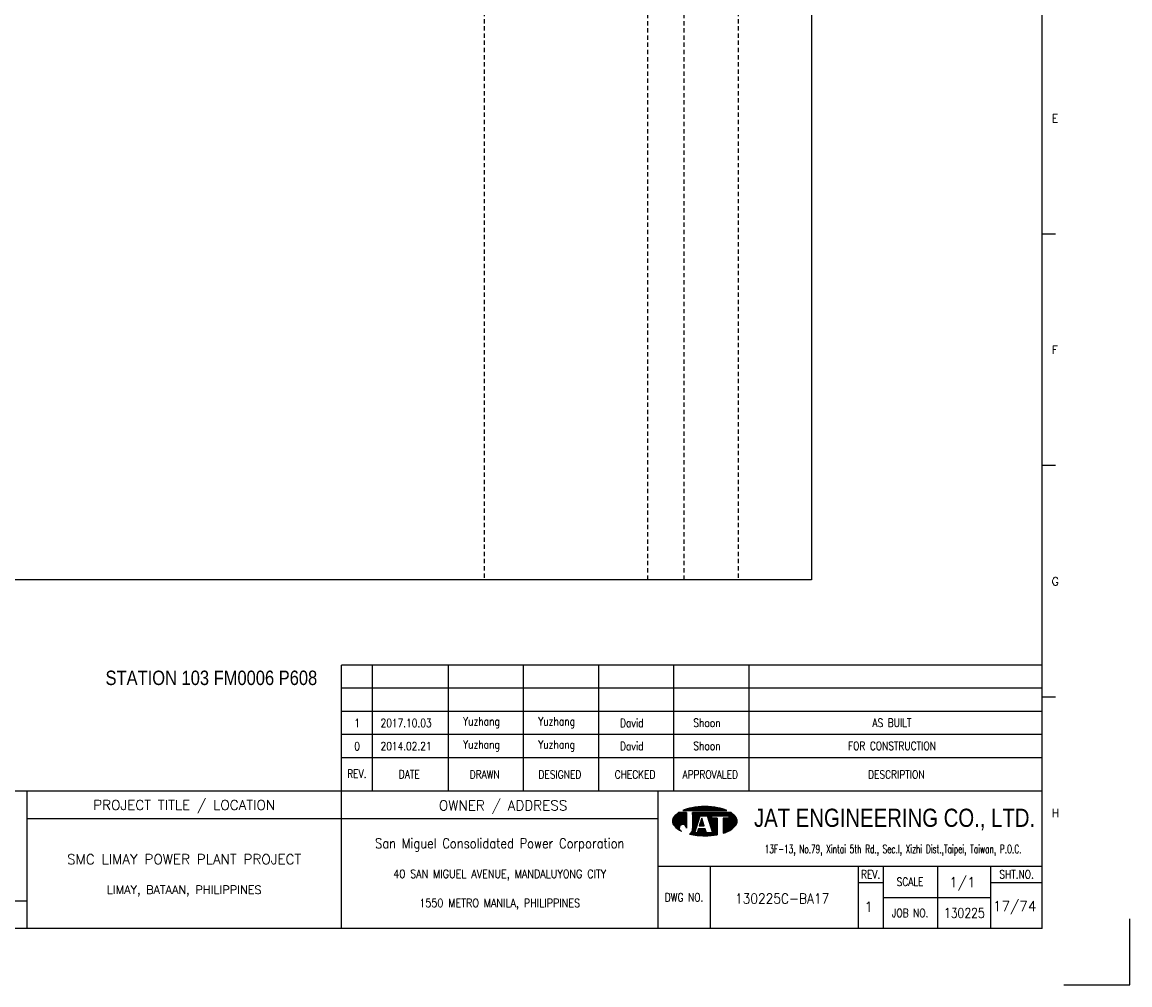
# Model space of a CAD drawing. Extents: x 1510 to 2476, y 390 to 1073.
# Tile 3 of 4: x 2091 to 2476, y 390 to 725. Entities that reach past the tile are written whole.
import ezdxf
from ezdxf.enums import TextEntityAlignment as Align

# ---------------------------------------------------------------- set-up
doc = ezdxf.new("R2010")
doc.units = 0
doc.header["$MEASUREMENT"] = 0
doc.linetypes.add('HIDDEN', pattern=[4, 1.5, -1, 1.5])
doc.layers.get('0').update_dxf_attribs({"linetype": 'CONTINUOUS'})
doc.layers.get('DEFPOINTS').update_dxf_attribs({"linetype": 'CONTINUOUS'})
for name, color, linetype in [('B_DIM', 7, 'CONTINUOUS'), ('CON', 4, 'CONTINUOUS'), ('DCS', 7, 'CONTINUOUS'), ('HID', 2, 'HIDDEN'), ('T', 2, 'CONTINUOUS'), ('TEXT', 7, 'CONTINUOUS'), ('圖框CON', 4, 'CONTINUOUS'), ('框線', 6, 'CONTINUOUS')]:
    doc.layers.add(name, color=color, linetype=linetype)
doc.styles.add('AEH', font='simplex', dxfattribs={"width": 0.8, "bigfont": 'ae'})
doc.styles.add('DAYUKP', font='complex', dxfattribs={"bigfont": 'DAYUKP.SHX'})
doc.styles.add('E2', font='simplex.shx', dxfattribs={"height": 2})
doc.styles.add('E3', font='simplex.shx', dxfattribs={"height": 3})
doc.styles.add('ROMANS', font='romans', dxfattribs={"width": 0.8})
doc.styles.add('style3', font='ARIALN.TTF')
doc.styles.add('WMF-Arial0', font='arial.ttf')

# ---------------------------------------------------------------- blocks, each defined once
blk = doc.blocks.new('1880-TITLE_BLK')
at = {"layer": 'TEXT', "color": 2, "linetype": 'Continuous', "style": 'E3'}
for tag, p in [('SCALE', (790.95, 31.17)), ('DWG_NO', (736.41, 26.44)), ('REV', (762.59, 23.97)), ('SHT_NO', (806.74, 23.97))]:
    blk.add_attdef(tag, text='', height=3, dxfattribs=at).set_placement(p, align=Align.MIDDLE)
at = {"layer": 'TEXT', "linetype": 'Continuous', "style": 'E2', "width": 0.6}
for tag, p in [('REV_DATE', (418.65, 19.76)), ('APPR_DATE', (492.93, 19.76))]:
    blk.add_attdef(tag, text='', height=2, dxfattribs=at).set_placement(p, align=Align.MIDDLE_LEFT)
blk = doc.blocks.new('1')
at = {"layer": 'B_DIM'}
for p, q in [((2181.53, 118.11), (1938.08, 118.11)), ((1938.08, 74.29), (1938.08, 118.11)), ((1948.92, 74.29), (1948.92, 118.11)), ((1975.28, 74.29), (1975.28, 118.11)), ((2001.39, 74.29), (2001.39, 118.11)), ((2027.5, 74.29), (2027.5, 118.11)), ((2053.62, 74.29), (2053.62, 118.11)), ((2079.73, 74.29), (2079.73, 118.11)), ((2181.53, 110.07), (1938.08, 110.07)), ((1938.08, 77.93), (1938.08, 104.33)), ((2181.53, 102.03), (1938.08, 102.03)), ((2181.53, 93.99), (1938.08, 93.99)), ((2181.53, 85.95), (1938.08, 85.95))]:
    blk.add_line(p, q, dxfattribs=at)
at = {"layer": 'DEFPOINTS'}
blk.add_lwpolyline([(2189, 7.08), (2211.97, 7.08), (2211.97, 30.05)], dxfattribs=at)
at = {"layer": 'T', "color": 0, "lineweight": -3}
for p, q in [((2053.09, 63.82), (2056.14, 66.87)), ((2053.09, 64.04), (2055.92, 66.87)), ((2053.11, 63.62), (2056.36, 66.87)), ((2053.12, 64.29), (2055.7, 66.87)), ((2053.14, 63.43), (2056.58, 66.87)), ((2053.18, 63.25), (2056.8, 66.87)), ((2053.18, 64.57), (2055.47, 66.87)), ((2053.24, 63.08), (2057.03, 66.87)), ((2053.29, 64.91), (2055.25, 66.87)), ((2053.3, 62.92), (2057.25, 66.87)), ((2053.37, 62.77), (2057.47, 66.87)), ((2053.45, 62.63), (2057.69, 66.87)), ((2053.54, 62.5), (2057.91, 66.86)), ((2053.61, 65.45), (2054.47, 66.31)), ((2053.64, 62.37), (2057.91, 66.64)), ((2053.74, 62.25), (2057.91, 66.42)), ((2053.84, 62.14), (2057.91, 66.2)), ((2053.95, 62.02), (2057.91, 65.98)), ((2054.07, 61.91), (2057.91, 65.75)), ((2054.18, 61.8), (2057.91, 65.53)), ((2056.94, 67.67), (2057.09, 67.82)), ((2057.16, 67.67), (2057.44, 67.95)), ((2057.39, 67.67), (2057.78, 68.07)), ((2057.61, 67.67), (2058.11, 68.18)), ((2057.83, 67.67), (2058.43, 68.27)), ((2058.05, 67.67), (2058.73, 68.35)), ((2058.27, 67.67), (2059.03, 68.43)), ((2058.49, 67.67), (2059.32, 68.49)), ((2058.72, 67.67), (2059.6, 68.55)), ((2058.94, 67.67), (2059.87, 68.6)), ((2059.16, 67.67), (2060.14, 68.65)), ((2059.38, 67.67), (2060.41, 68.7)), ((2059.6, 67.67), (2060.67, 68.74)), ((2059.82, 67.67), (2060.93, 68.77)), ((2060.05, 67.67), (2061.18, 68.81)), ((2060.05, 63.24), (2063.68, 66.87)), ((2060.05, 63.46), (2063.46, 66.87)), ((2060.05, 63.68), (2063.23, 66.87)), ((2060.05, 63.9), (2063.01, 66.87)), ((2060.05, 64.13), (2062.79, 66.87)), ((2060.05, 64.35), (2062.57, 66.87)), ((2060.05, 64.57), (2062.35, 66.87)), ((2060.05, 64.79), (2062.13, 66.87)), ((2060.05, 65.01), (2061.9, 66.87)), ((2060.05, 65.23), (2061.68, 66.87)), ((2060.05, 65.46), (2061.46, 66.87)), ((2060.05, 66.12), (2060.79, 66.87)), ((2060.05, 66.34), (2060.57, 66.87)), ((2060.05, 66.56), (2060.35, 66.87)), ((2060.05, 66.79), (2060.13, 66.87)), ((2060.05, 65.68), (2061.24, 66.87)), ((2060.05, 65.9), (2061.02, 66.87)), ((2060.05, 63.02), (2062.67, 65.64)), ((2060.27, 67.67), (2061.44, 68.84)), ((2060.49, 67.67), (2061.69, 68.87)), ((2060.71, 67.67), (2061.93, 68.89)), ((2060.93, 67.67), (2062.18, 68.91)), ((2061.15, 67.67), (2062.42, 68.93)), ((2061.38, 67.67), (2062.66, 68.95)), ((2061.6, 67.67), (2062.89, 68.97)), ((2061.82, 67.67), (2063.13, 68.98)), ((2062.04, 67.67), (2063.36, 68.99)), ((2062.26, 67.67), (2063.59, 69)), ((2062.48, 67.67), (2063.82, 69)), ((2062.71, 67.67), (2064.04, 69.01)), ((2062.83, 65.8), (2063.9, 66.87)), ((2062.93, 67.67), (2064.27, 69.01)), ((2063.05, 65.8), (2064.12, 66.87)), ((2063.15, 67.67), (2064.49, 69.01)), ((2063.27, 65.8), (2064.34, 66.87)), ((2063.37, 67.67), (2064.71, 69.01)), ((2063.49, 65.8), (2064.56, 66.87)), ((2063.59, 67.67), (2064.92, 69)), ((2063.72, 65.8), (2064.79, 66.87)), ((2063.81, 67.67), (2065.14, 69)), ((2063.94, 65.8), (2065.01, 66.87)), ((2064.04, 67.67), (2065.35, 68.99)), ((2064.16, 65.8), (2065.23, 66.87)), ((2064.26, 67.67), (2065.56, 68.98)), ((2064.38, 65.8), (2065.45, 66.87)), ((2064.48, 67.67), (2065.78, 68.97)), ((2064.6, 65.8), (2065.67, 66.87)), ((2064.7, 67.67), (2065.98, 68.95)), ((2064.82, 65.8), (2065.89, 66.87)), ((2064.92, 67.67), (2066.19, 68.94)), ((2065.05, 65.8), (2066.12, 66.87)), ((2065.14, 67.67), (2066.4, 68.92)), ((2065.16, 65.69), (2066.34, 66.87)), ((2065.22, 65.53), (2066.56, 66.87)), ((2065.27, 65.36), (2066.78, 66.87)), ((2065.32, 65.19), (2067, 66.87)), ((2065.37, 67.67), (2066.6, 68.9)), ((2065.38, 65.02), (2067.22, 66.87)), ((2065.43, 64.85), (2067.45, 66.87)), ((2065.48, 64.69), (2067.67, 66.87)), ((2065.54, 64.52), (2066.74, 65.71)), ((2065.59, 67.67), (2066.8, 68.88)), ((2065.59, 64.35), (2066.74, 65.49)), ((2065.81, 67.67), (2067, 68.86)), ((2066.03, 67.67), (2067.2, 68.84)), ((2066.25, 67.67), (2067.4, 68.82)), ((2066.47, 67.67), (2067.6, 68.79)), ((2066.7, 67.67), (2067.79, 68.77)), ((2066.82, 65.8), (2067.89, 66.87)), ((2066.92, 67.67), (2067.98, 68.74)), ((2067.04, 65.8), (2068.11, 66.87)), ((2067.14, 67.67), (2068.18, 68.71)), ((2067.26, 65.8), (2068.33, 66.87)), ((2067.36, 67.67), (2068.37, 68.68)), ((2067.48, 65.8), (2068.55, 66.87)), ((2067.58, 67.67), (2068.56, 68.64)), ((2067.71, 65.8), (2068.78, 66.87)), ((2067.81, 67.67), (2068.75, 68.61)), ((2067.93, 65.8), (2069, 66.87)), ((2068.03, 67.67), (2068.93, 68.58)), ((2068.15, 65.8), (2069.22, 66.87)), ((2068.25, 67.67), (2069.12, 68.54)), ((2068.37, 65.8), (2069.44, 66.87)), ((2068.47, 67.67), (2069.3, 68.5)), ((2068.59, 65.8), (2069.66, 66.87)), ((2068.69, 67.67), (2069.48, 68.46)), ((2068.81, 65.8), (2069.88, 66.87)), ((2068.91, 67.67), (2069.66, 68.42)), ((2069.04, 65.8), (2070.11, 66.87)), ((2069.14, 67.67), (2069.84, 68.37)), ((2069.26, 65.8), (2070.33, 66.87)), ((2069.36, 67.67), (2070.01, 68.33)), ((2069.48, 65.8), (2070.55, 66.87)), ((2069.58, 67.67), (2070.19, 68.28)), ((2069.7, 65.8), (2070.77, 66.87)), ((2069.8, 67.67), (2070.36, 68.23)), ((2069.92, 65.8), (2070.99, 66.87)), ((2070.02, 67.67), (2070.53, 68.18)), ((2070.14, 65.8), (2071.21, 66.87)), ((2070.24, 67.67), (2070.7, 68.13)), ((2070.37, 65.8), (2071.44, 66.87)), ((2070.47, 67.67), (2070.87, 68.07)), ((2070.59, 65.8), (2071.66, 66.87)), ((2070.69, 67.67), (2071.03, 68.02)), ((2070.75, 63.08), (2074.07, 66.4)), ((2070.75, 62.86), (2074.19, 66.3)), ((2070.75, 62.63), (2074.31, 66.2)), ((2070.75, 62.41), (2074.43, 66.09)), ((2070.75, 62.19), (2074.54, 65.98)), ((2070.75, 61.97), (2074.66, 65.87)), ((2070.75, 61.75), (2074.77, 65.76)), ((2070.75, 61.53), (2074.87, 65.65)), ((2070.75, 61.3), (2074.98, 65.53)), ((2070.81, 65.8), (2071.88, 66.87)), ((2070.91, 67.67), (2071.2, 67.96)), ((2071.03, 65.8), (2072.1, 66.87)), ((2071.13, 67.67), (2071.36, 67.9)), ((2071.25, 65.8), (2072.32, 66.87)), ((2071.35, 67.67), (2071.52, 67.84)), ((2071.47, 65.8), (2072.54, 66.87)), ((2071.57, 67.67), (2071.68, 67.77)), ((2071.7, 65.8), (2072.77, 66.87)), ((2071.8, 67.67), (2071.83, 67.71)), ((2071.92, 65.8), (2072.99, 66.87)), ((2072.14, 65.8), (2073.21, 66.87)), ((2072.36, 65.8), (2073.43, 66.87)), ((2072.58, 65.8), (2073.57, 66.78)), ((2072.62, 65.62), (2073.7, 66.69)), ((2072.62, 65.39), (2073.83, 66.6)), ((2072.62, 65.17), (2073.95, 66.5)), ((2054.29, 61.7), (2057.91, 65.31)), ((2054.41, 61.59), (2057.91, 65.09)), ((2054.53, 61.49), (2057.91, 64.87)), ((2054.65, 61.39), (2057.91, 64.65)), ((2054.78, 61.29), (2055.59, 62.11)), ((2054.9, 61.2), (2055.48, 61.77)), ((2056.12, 62.63), (2057.91, 64.42)), ((2056.46, 62.75), (2057.91, 64.2)), ((2056.7, 62.77), (2057.91, 63.98)), ((2056.9, 62.75), (2057.91, 63.76)), ((2057.08, 62.71), (2057.91, 63.54)), ((2057.23, 62.64), (2057.91, 63.32)), ((2057.37, 62.56), (2057.91, 63.09)), ((2057.5, 62.46), (2057.91, 62.87)), ((2057.61, 62.35), (2057.91, 62.65)), ((2057.7, 62.23), (2057.91, 62.43)), ((2057.79, 62.09), (2057.91, 62.21)), ((2057.85, 61.93), (2057.91, 61.99)), ((2057.89, 61.75), (2057.91, 61.76)), ((2059.09, 59.4), (2061.43, 61.74)), ((2059.86, 60.39), (2061.54, 62.07)), ((2059.98, 60.73), (2061.64, 62.39)), ((2060.03, 61), (2061.74, 62.72)), ((2060.05, 62.8), (2062.57, 65.32)), ((2060.05, 62.57), (2062.47, 64.99)), ((2060.05, 62.35), (2062.36, 64.67)), ((2060.05, 62.13), (2062.26, 64.34)), ((2060.05, 61.91), (2062.16, 64.02)), ((2060.05, 61.69), (2062.05, 63.69)), ((2060.05, 61.46), (2061.95, 63.37)), ((2062.45, 62.32), (2063.71, 63.57)), ((2062.5, 62.58), (2063.65, 63.74)), ((2062.6, 62.91), (2063.6, 63.91)), ((2062.68, 62.32), (2063.76, 63.4)), ((2062.7, 63.23), (2063.55, 64.08)), ((2062.8, 63.56), (2063.49, 64.25)), ((2062.9, 62.32), (2063.81, 63.24)), ((2062.91, 63.88), (2063.44, 64.42)), ((2063.01, 64.2), (2063.39, 64.58)), ((2063.11, 64.53), (2063.33, 64.75)), ((2063.12, 62.32), (2063.87, 63.07)), ((2063.21, 64.85), (2063.28, 64.92)), ((2063.34, 62.32), (2063.92, 62.9)), ((2063.56, 62.32), (2063.97, 62.73)), ((2063.78, 62.32), (2064.03, 62.56)), ((2064.01, 62.32), (2064.08, 62.39)), ((2065.65, 64.18), (2066.74, 65.27)), ((2065.7, 64.01), (2066.74, 65.05)), ((2065.75, 63.84), (2066.9, 65)), ((2065.81, 63.68), (2067.12, 65)), ((2065.86, 63.51), (2067.35, 65)), ((2065.91, 63.34), (2067.57, 65)), ((2065.97, 63.17), (2067.79, 65)), ((2066.02, 63), (2068.01, 65)), ((2066.07, 62.84), (2068.23, 65)), ((2066.13, 62.67), (2068.46, 65)), ((2066.18, 62.5), (2068.61, 64.93)), ((2066.23, 62.33), (2068.61, 64.71)), ((2066.29, 62.16), (2068.61, 64.48)), ((2066.34, 61.99), (2068.61, 64.26)), ((2066.39, 61.83), (2068.61, 64.04)), ((2066.45, 61.66), (2068.61, 63.82)), ((2066.5, 61.49), (2068.61, 63.6)), ((2066.56, 61.32), (2068.61, 63.38)), ((2066.61, 61.15), (2068.61, 63.15)), ((2066.66, 60.99), (2068.61, 62.93)), ((2066.72, 60.82), (2068.61, 62.71)), ((2066.77, 60.65), (2068.61, 62.49)), ((2066.82, 60.48), (2068.61, 62.27)), ((2066.88, 60.31), (2068.61, 62.05)), ((2066.93, 60.14), (2068.61, 61.82)), ((2066.98, 59.98), (2068.61, 61.6)), ((2070.75, 61.08), (2075.08, 65.41)), ((2070.75, 60.86), (2075.17, 65.28)), ((2070.75, 60.64), (2075.25, 65.14)), ((2070.75, 63.96), (2071.78, 65)), ((2070.75, 63.74), (2072, 65)), ((2070.75, 63.52), (2072.22, 65)), ((2070.75, 63.3), (2072.45, 65)), ((2070.75, 64.41), (2071.34, 65)), ((2070.75, 64.19), (2071.56, 65)), ((2070.75, 64.85), (2070.89, 65)), ((2070.75, 64.63), (2071.12, 65)), ((2070.75, 60.42), (2075.33, 64.99)), ((2070.75, 60.2), (2075.39, 64.84)), ((2070.75, 59.97), (2075.45, 64.67)), ((2070.75, 59.75), (2075.5, 64.5)), ((2071.07, 59.85), (2075.53, 64.32)), ((2071.42, 59.97), (2075.56, 64.12)), ((2071.78, 60.12), (2075.57, 63.9)), ((2072.17, 60.28), (2075.55, 63.67)), ((2072.59, 60.48), (2075.51, 63.4)), ((2073.08, 60.75), (2075.42, 63.1)), ((2073.74, 61.19), (2075.24, 62.69)), ((2055.03, 61.11), (2055.46, 61.53)), ((2055.16, 61.01), (2055.47, 61.33)), ((2055.3, 60.93), (2055.52, 61.15)), ((2055.43, 60.84), (2055.59, 60.99)), ((2055.57, 60.76), (2055.67, 60.85)), ((2055.71, 60.67), (2055.76, 60.73)), ((2055.85, 60.59), (2055.88, 60.62)), ((2056, 60.52), (2056, 60.52)), ((2056.14, 60.44), (2056.14, 60.44)), ((2057.91, 61.54), (2057.91, 61.55)), ((2059.28, 59.36), (2061.33, 61.42)), ((2059.46, 59.32), (2061.23, 61.09)), ((2059.64, 59.29), (2061.12, 60.77)), ((2059.83, 59.25), (2061.02, 60.44)), ((2060.02, 59.22), (2060.92, 60.12)), ((2060.05, 61.24), (2060.05, 61.24)), ((2060.21, 59.19), (2060.93, 59.91)), ((2060.4, 59.16), (2061.15, 59.91)), ((2060.59, 59.13), (2061.38, 59.91)), ((2060.78, 59.1), (2061.6, 59.91)), ((2060.98, 59.07), (2063.16, 61.25)), ((2061.17, 59.04), (2063.38, 61.25)), ((2061.37, 59.02), (2063.6, 61.25)), ((2061.57, 59), (2063.82, 61.25)), ((2061.68, 59.99), (2062.94, 61.25)), ((2061.77, 58.97), (2064.04, 61.25)), ((2061.78, 60.32), (2062.71, 61.25)), ((2061.88, 60.64), (2062.49, 61.25)), ((2061.97, 58.95), (2064.27, 61.25)), ((2061.99, 60.96), (2062.27, 61.25)), ((2062.17, 58.94), (2064.45, 61.21)), ((2062.38, 58.92), (2064.51, 61.05)), ((2062.58, 58.9), (2064.56, 60.88)), ((2062.79, 58.89), (2064.61, 60.71)), ((2063, 58.88), (2064.67, 60.54)), ((2063.21, 58.87), (2064.72, 60.37)), ((2063.43, 58.86), (2064.77, 60.2)), ((2063.64, 58.85), (2064.82, 60.03)), ((2063.86, 58.85), (2064.92, 59.91)), ((2064.08, 58.84), (2065.15, 59.91)), ((2064.3, 58.84), (2065.37, 59.91)), ((2064.52, 58.84), (2065.59, 59.91)), ((2064.74, 58.85), (2065.81, 59.91)), ((2064.97, 58.85), (2066.03, 59.91)), ((2065.2, 58.86), (2066.25, 59.91)), ((2065.43, 58.87), (2066.48, 59.91)), ((2065.66, 58.88), (2066.7, 59.91)), ((2065.9, 58.89), (2066.92, 59.91)), ((2066.14, 58.91), (2068.61, 61.38)), ((2066.38, 58.93), (2068.61, 61.16)), ((2066.62, 58.95), (2068.61, 60.94)), ((2066.87, 58.97), (2068.61, 60.72)), ((2067.11, 59), (2068.61, 60.49)), ((2067.37, 59.03), (2068.61, 60.27)), ((2067.62, 59.06), (2068.61, 60.05)), ((2067.88, 59.1), (2068.61, 59.83)), ((2068.14, 59.14), (2068.61, 59.61)), ((2068.4, 59.18), (2068.61, 59.38))]:
    blk.add_line(p, q, dxfattribs=at)
at = {"layer": 'T', "lineweight": -3}
for p, q in [((2057.91, 66.87), (2055.21, 66.87)), ((2056.73, 67.67), (2071.93, 67.67)), ((2057.91, 66.87), (2057.91, 61.52)), ((2073.45, 66.87), (2060.05, 66.87)), ((2060.05, 66.33), (2060.05, 66.87)), ((2060.05, 66.87), (2060.05, 61.23)), ((2060.85, 59.91), (2062.72, 65.8)), ((2062.72, 65.8), (2065.13, 65.8)), ((2063.79, 65.8), (2065.13, 65.8)), ((2065.13, 65.8), (2067, 59.91)), ((2066.74, 65.8), (2072.62, 65.8)), ((2066.74, 65), (2066.74, 65.8)), ((2072.62, 65.8), (2072.62, 65)), ((2061.8, 63.05), (2060.05, 61.24)), ((2063.26, 65), (2062.41, 62.32)), ((2062.41, 62.32), (2064.1, 62.32)), ((2064.1, 62.32), (2063.26, 65)), ((2068.61, 65), (2066.74, 65)), ((2068.61, 65), (2068.61, 59.21)), ((2072.62, 65), (2070.75, 65)), ((2070.75, 65), (2070.75, 59.74)), ((2061.65, 59.91), (2060.85, 59.91)), ((2062.08, 61.25), (2061.65, 59.91)), ((2064.44, 61.25), (2062.08, 61.25)), ((2064.86, 59.91), (2064.44, 61.25)), ((2067, 59.91), (2064.86, 59.91))]:
    blk.add_line(p, q, dxfattribs=at)
for centre, major_axis, start_param, end_param in [((2055.58, 63.92), (1.76, 1.76), 1.614811, 2.356194), ((2059.72, 60.14), (-5.73, 5.73), 6.088179, 6.3272), ((2062.5, 54), (-10.49, 10.49), 5.683021, 5.897183), ((2064.33, 44.23), (-17.52, 17.52), 5.497787, 5.683021), ((2064.33, 44.23), (17.52, 17.52), 0.600164, 0.785398), ((2066.16, 54), (10.49, 10.49), 0.386002, 0.600164), ((2068.93, 60.14), (-5.73, 5.73), 4.668374, 4.907395), ((2073.07, 63.92), (-1.76, 1.76), 3.926991, 4.668374), ((2055.58, 63.92), (-1.76, 1.76), 0.785398, 1.526782), ((2059.72, 67.71), (5.73, 5.73), 3.097578, 3.478972), ((2056.68, 61.54), (-0.868, 0.868), 3.906164, 8.245601), ((2068.93, 67.71), (-5.73, 5.73), 2.781027, 3.185607), ((2073.07, 63.92), (1.76, 1.76), 4.756403, 5.497787), ((2057.88, 61.28), (1.53, 1.53), 4.470635, 5.546585), ((2064.33, 83.62), (17.52, 17.52), 3.710226, 3.926991), ((2064.33, 83.62), (17.52, 17.52), 3.926991, 4.100643), ((2066.16, 73.85), (-10.49, 10.49), 2.670765, 2.781027)]:
    blk.add_ellipse(centre, major_axis=major_axis, ratio=1, start_param=start_param, end_param=end_param, dxfattribs=at)
at = {"layer": '圖框CON'}
for p, q in [((2186.14, 267.8), (2181.53, 267.8)), ((2186.14, 187.4), (2181.53, 187.4)), ((2186.14, 107), (2181.53, 107)), ((2048.1, 48.3), (2181.53, 48.3)), ((2066.14, 48.3), (2066.14, 26.6)), ((2117.55, 48.3), (2117.55, 26.6)), ((2126.28, 48.3), (2126.28, 26.6)), ((2145.25, 26.6), (2145.25, 48.3)), ((2163.72, 26.6), (2163.72, 48.3)), ((2117.55, 42.62), (2126.28, 42.62)), ((2163.72, 42.62), (2181.53, 42.62)), ((2126.28, 37.45), (2163.72, 37.45))]:
    blk.add_line(p, q, dxfattribs=at)
for points in [[(1828.89, 26.6), (1828.89, 74.29)], [(1938.08, 26.6), (1938.08, 74.29)], [(2048.1, 26.6), (2048.1, 74.29)], [(2048.1, 64.75), (1828.89, 64.75)], [(1828.89, 36.15), (1802.67, 36.15), (1651.45, 36.15)]]:
    blk.add_lwpolyline(points, dxfattribs=at)
at = {"layer": '框線'}
for p, q in [((2181.53, 26.6), (2181.53, 669.81)), ((2181.53, 74.29), (1308.62, 74.29)), ((2181.53, 26.6), (1308.62, 26.6))]:
    blk.add_line(p, q, dxfattribs=at)
at = {"style": 'DAYUKP'}
for s, p in [('E', (2184.79, 307.99)), ('F', (2184.79, 227.59)), ('G', (2184.79, 147.19)), ('H', (2184.79, 66.79))]:
    blk.add_text(s, height=2.87, dxfattribs=at).set_placement(p, align=Align.MIDDLE_LEFT)
at = {"style": 'WMF-Arial0', "width": 0.8}
blk.add_text('JAT ENGINEERING CO., LTD.', height=6.3172, dxfattribs=at).set_placement((2130.24, 64.55), align=Align.MIDDLE)
at = {"color": 2, "ltscale": 500, "style": 'ROMANS', "width": 0.85}
blk.add_text('San Miguel Consolidated Power Corporation', height=3.4457, dxfattribs=at).set_placement((1993.09, 56.23), align=Align.MIDDLE_CENTER)
at = {"color": 2, "ltscale": 500, "style": 'ROMANS'}
for s, height, p in [('SMC LIMAY POWER PLANT PROJECT', 3.4457, (1883.48, 50.7)), ('LIMAY, BATAAN, PHILIPPINES', 2.8714, (1883.48, 40.08))]:
    blk.add_text(s, height=height, dxfattribs=at).set_placement(p, align=Align.MIDDLE_CENTER)
at = {"color": 4, "ltscale": 500, "style": 'ROMANS', "width": 0.85}
for s, p in [('40 SAN MIGUEL AVENUE, MANDALUYONG CITY', (1993.09, 45.61)), ('1550 METRO MANILA, PHILIPPINES', (1993.09, 35.51))]:
    blk.add_text(s, height=2.8714, dxfattribs=at).set_placement(p, align=Align.MIDDLE_CENTER)
at = {"layer": 'B_DIM', "style": 'AEH', "width": 0.8}
for s, height, p in [('REV.', 2.871, (1943.45, 80.37)), ('DATE', 2.871, (1961.68, 80.21)), ('DRAWN', 2.871, (1987.87, 80.12)), ('DESIGNED', 2.871, (2013.98, 80.12)), ('CHECKED', 2.871, (2040.1, 80.12)), ('APPROVALED', 2.871, (2066.21, 80.12)), ('DESCRIPTION', 2.8714, (2130.87, 80.12))]:
    blk.add_text(s, height=height, dxfattribs=at).set_placement(p, align=Align.MIDDLE)
at = {"layer": 'HID', "ltscale": 500, "style": 'ROMANS'}
for s, p in [('PROJECT TITLE / LOCATION', (1883.48, 69.28)), ('OWNER / ADDRESS', (1994.25, 69.12))]:
    blk.add_text(s, height=3.4457, dxfattribs=at).set_placement(p, align=Align.MIDDLE)
at = {"layer": 'HID', "color": 7, "style": 'ROMANS', "width": 0.8}
for s, p in [('REV.', (2121.92, 45.46)), ('SHT.NO.', (2172.62, 45.46)), ('SCALE', (2135.64, 42.87)), ('DWG NO.', (2057.12, 37.45)), ('JOB NO.', (2135.64, 32.03))]:
    blk.add_text(s, height=2.871, dxfattribs=at).set_placement(p, align=Align.MIDDLE)
at = {"layer": 'T', "color": 2, "ltscale": 500, "style": 'ROMANS', "width": 0.65}
blk.add_text('13F-13, No.79, Xintai 5th Rd., Sec.I, Xizhi Dist.,Taipei, Taiwan, P.O.C.', height=2.8714, dxfattribs=at).set_placement((2129.74, 52.81), align=Align.CENTER)

msp = doc.modelspace()

# ---------------------------------------------------------------- linework, layer by layer
at = {"layer": 'CON'}
msp.add_lwpolyline([(1651.27, 1030.8), (2365.27, 1030.8), (2365.27, 531), (1651.27, 531)], close=True, dxfattribs=at)
at = {"layer": 'HID'}
for p, q in [((2251.52, 1030.8), (2251.52, 531)), ((2308.22, 1030.1), (2308.22, 531)), ((2320.82, 1030.1), (2320.82, 531)), ((2339.72, 1030.8), (2339.72, 531))]:
    msp.add_line(p, q, dxfattribs=at)

# ---------------------------------------------------------------- block references
msp.add_blockref('1', (263.83, 383.33))
at = {"layer": 'TEXT', "color": 0}
ref = msp.add_blockref('1880-TITLE_BLK', (1509.18, 389.99), dxfattribs=dict(at, xscale=1.148576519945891, yscale=1.148576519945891, zscale=1.148576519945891))
ref.add_attrib('DWG_NO', '130225C-BA17', dxfattribs={"color": 2, "linetype": 'Continuous', "height": 3.4457, "style": 'E3', "width": 0.9}).set_placement((2355.01, 420.36), align=Align.MIDDLE)
ref.add_attrib('REV', '1', dxfattribs={"color": 2, "linetype": 'Continuous', "height": 3.45, "style": 'E3'}).set_placement((2385.08, 417.52), align=Align.MIDDLE)
ref.add_attrib('SCALE', '1/1', dxfattribs={"color": 2, "linetype": 'Continuous', "height": 3.446, "style": 'E3'}).set_placement((2417.64, 425.78), align=Align.MIDDLE)
ref.add_attrib('SHT_NO', '17/74', dxfattribs={"color": 2, "linetype": 'Continuous', "height": 3.446, "style": 'E3'}).set_placement((2435.79, 417.52), align=Align.MIDDLE)

# ---------------------------------------------------------------- texts
at = {"layer": 'DCS', "linetype": 'ByBlock', "style": 'style3'}
msp.add_text('STATION 103 FM0006 P608', height=5, dxfattribs=at).set_placement((2119.97, 494.52))
at = {"layer": 'T', "style": 'AEH', "width": 0.8}
for s, height, p in [('1', 2.87, (2207.37, 481.3)), ('2017.10.03', 2.871, (2224.37, 481.34)), ('Yuzhang', 2.871, (2250.57, 481.42)), ('Yuzhang', 2.871, (2276.68, 481.42)), ('David', 2.871, (2302.8, 481.42)), ('Shoon', 2.871, (2328.91, 481.42)), ('AS BUILT', 2.871, (2393.18, 481.42)), ('0', 2.87, (2207.37, 473.26)), ('2014.02.21', 2.871, (2224.37, 473.3)), ('Yuzhang', 2.871, (2250.57, 473.38)), ('Yuzhang', 2.871, (2276.68, 473.38)), ('David', 2.871, (2302.8, 473.38)), ('Shoon', 2.871, (2328.91, 473.38)), ('FOR CONSTRUCTION', 2.8714, (2393.18, 473.38))]:
    msp.add_text(s, height=height, dxfattribs=at).set_placement(p, align=Align.MIDDLE)
at = {"layer": 'TEXT', "color": 2, "style": 'E3', "width": 0.8}
msp.add_text('130225', height=3.446, dxfattribs=at).set_placement((2418.31, 415.36), align=Align.MIDDLE_CENTER)

doc.saveas('drawing.dxf')
